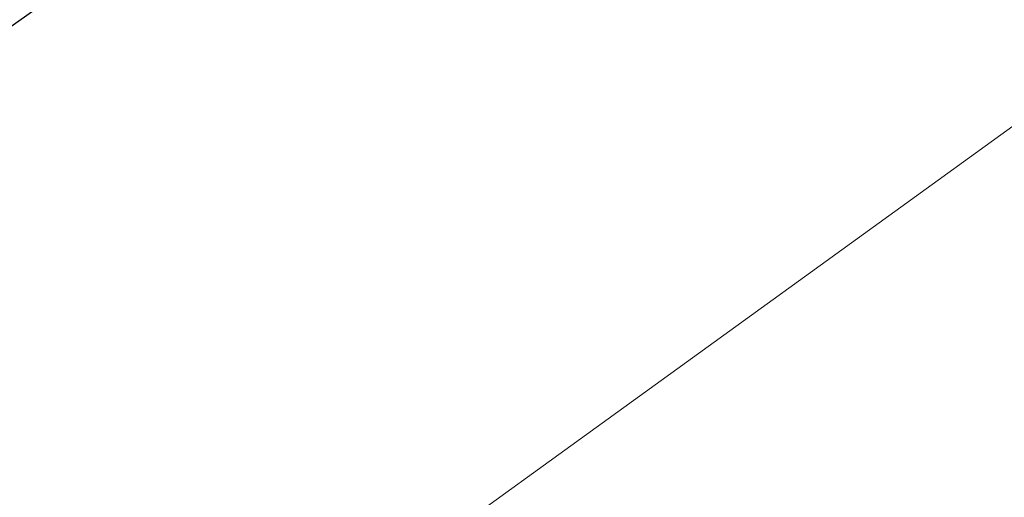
# Model space of a CAD drawing. Header units: metres. Extents: x 148425 to 149111, y 486065 to 486671.
# Tile 35 of 81: x 148632 to 148666, y 486377 to 486394. Entities that reach past the tile are written whole.
import ezdxf

# ---------------------------------------------------------------- set-up
doc = ezdxf.new("R2010")
doc.units = ezdxf.units.M
doc.header["$MEASUREMENT"] = 0
for name, color, linetype, lineweight in [('BWR-verw-drain ø 80', 60, 'drainagew', 30), ('TOP-L-topo objecten vlak', 7, 'Continuous', 0), ('WVB-alg-onderhoek', 7, 'Continuous', 30)]:
    doc.layers.add(name, color=color, linetype=linetype, lineweight=lineweight)
doc.styles.add('Style-WORKING', font='WORKING.shx')
doc.linetypes.add('drainagew', pattern='A,2.1,["V",Style-WORKING,S=0.700002,R=0,X=-0.228,Y=-0.367],2.9,-0.32,0.02,-0.32,0.4,-0.32,0.05,-0.32', length=6.75)

msp = doc.modelspace()

# ---------------------------------------------------------------- linework, layer by layer
at = {"layer": 'BWR-verw-drain ø 80', "ltscale": 2.5, "flags": 128}
msp.add_lwpolyline([(148881.706, 486571.055), (148858.77, 486554.809), (148806.123, 486517.537), (148596.266, 486369.117)], dxfattribs=at)
at = {"layer": 'TOP-L-topo objecten vlak', "color": 7, "linetype": 'Continuous', "lineweight": 0, "flags": 128}
msp.add_lwpolyline([(148895.303, 486551.797), (148691.715, 486408.452), (148606.833, 486347.079), (148572.297, 486322.53), (148559.398, 486312.752), (148556.486, 486314.416), (148554.142, 486315.531)], dxfattribs=at)
at = {"layer": 'WVB-alg-onderhoek', "lineweight": 40, "ltscale": 500}
msp.add_3dface([(148601.941, 486074.385), (149104.348, 486429.086), (148938.821, 486663.542), (148436.414, 486308.842)], dxfattribs=at)

doc.saveas('drawing.dxf')
